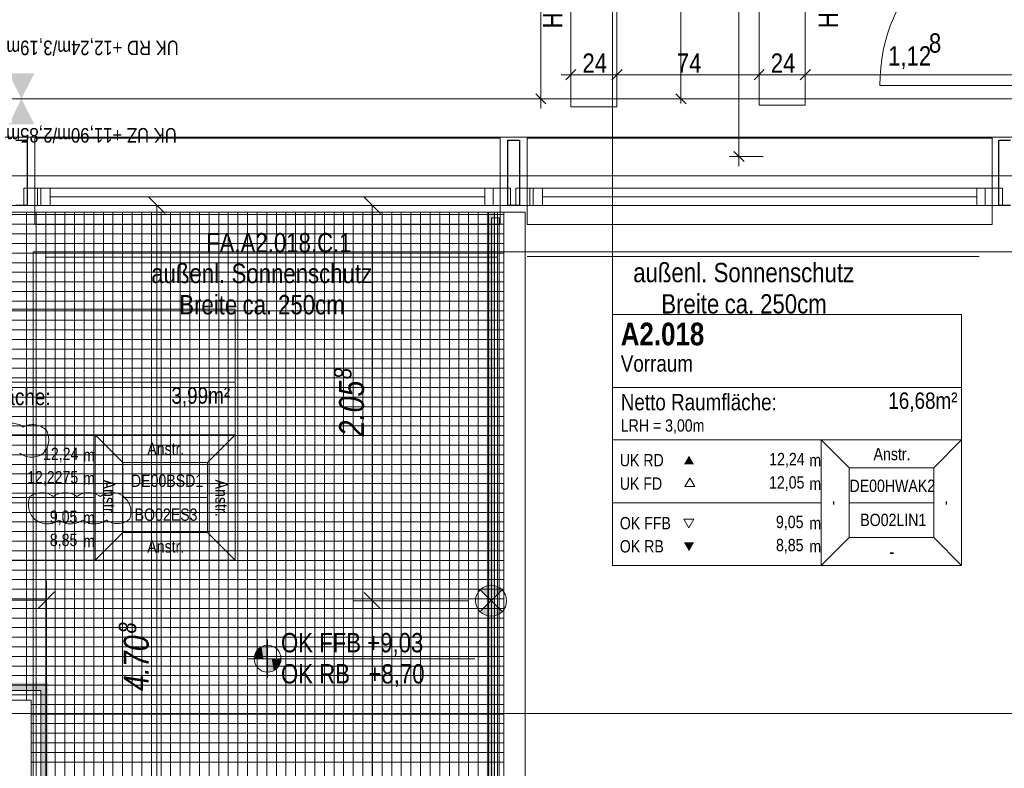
# Model space of a CAD drawing. Extents: x -620 to 300, y 62 to 1112.
# Tile 58 of 200: x -399 to -297, y 544 to 622. Entities that reach past the tile are written whole.
import ezdxf
from ezdxf.lldxf.tags import DXFTag

# ---------------------------------------------------------------- set-up
doc = ezdxf.new("R2010")
doc.units = 0
doc.layers.get('0').update_dxf_attribs({"lineweight": 13})
for name, color, linetype, lineweight, true_color in [('00_ E_ST_Handlaufleuchte', 7, 'Continuous', 13, 0xb2b200), ('00_E_ST_Handlaufleuchte_Bem', 7, 'Continuous', 5, 0x7d7d00), ('00_E_ST_Handlaufleuchte_Kabel', 3, 'Continuous', 18, 0x00ff00), ('00_E_ST_Handlaufleuchte–Handlauf-Position', 7, 'Continuous', 5, 0x0000b2), ('30 -33 Aussenwände- 7 Fassade_ Elemente', 7, 'Continuous', 9, 0x00aacc), ('30 -34 Innenwände- 4 Türen_Fenster', 9, 'Continuous', 15, 0x808080), ('30 -34 Innenwände- 6 Elemente', 7, 'Continuous', 9, 0xff6633), ('30 -35 Decken- 1 Konstruktion-Träger- Stahlbeton', 7, 'Continuous', 13, 0x33aa00), ('30 -36 Dächer- 4 Dachbekleidungen', 7, 'Continuous', 9, 0xccccff), ('60- 61 allgemeine Ausstattung- 4 Terrassen', 9, 'Continuous', 9, 0x808080), ('70 -72 Beschriftung- 1 Beschriftung allgemein', 7, 'Continuous', 9, 0xff6633), ('70 -75 Raumstempel- 1 Raumstempel-A06CPVLWL0', 1, 'Continuous', 50, 0xff0000), ('70 -75 Raumstempel-2 Verweislinie', 3, 'Continuous', 9, 0x00ff00), ('70 -76 Bemaßung- 2 Allgemein', 9, 'Continuous', 5, 0x808080), ('70 -77 Revision- 2 Wolken', 7, 'Continuous', 18, 0x944cff)]:
    doc.layers.add(name, color=color, linetype=linetype, lineweight=lineweight, true_color=true_color)
for name, color, linetype, lineweight in [('30 -35 Decken- 1 Konstruktion-Träger- Stahl Hohlprofil', 7, 'grob-A06CPVLVL0', 9), ('70 -71 Achsen- 1 Gebäudeachsen', 7, 'STRICHPUNKT2-A06CPVM0L0', 18), ('70 -72 Beschriftung- 5 Höhenkoten-A06CPVLXL0', 7, 'Continuous', 15)]:
    doc.layers.add(name, color=color, linetype=linetype, lineweight=lineweight)
doc.styles.get("Standard").update_dxf_attribs({"font": 'ARIALN.TTF'})
tags = doc.linetypes.add('grob-A06CPVLVL0', pattern=[14, 3, -8, 3]).pattern_tags.tags
tags[8:9] = [DXFTag(74, 4), DXFTag(75, 0), DXFTag(340, '0'), DXFTag(46, 0.0), DXFTag(50, 0.0), DXFTag(44, 0.0), DXFTag(45, 0.0)]
tags[6:7] = [DXFTag(74, 4), DXFTag(75, 0), DXFTag(340, '0'), DXFTag(46, 0.0), DXFTag(50, 0.0), DXFTag(44, 0.0), DXFTag(45, 0.0)]
tags[4:5] = [DXFTag(74, 4), DXFTag(75, 0), DXFTag(340, '0'), DXFTag(46, 0.0), DXFTag(50, 0.0), DXFTag(44, 0.0), DXFTag(45, 0.0)]
tags = doc.linetypes.add('STRICHPUNKT2-A06CPVM0L0', pattern=[12.7, 6.35, -3.175, 0, -3.175]).pattern_tags.tags
tags[10:11] = [DXFTag(74, 4), DXFTag(75, 0), DXFTag(340, '0'), DXFTag(46, 0.0), DXFTag(50, 0.0), DXFTag(44, 0.0), DXFTag(45, 0.0)]
tags[8:9] = [DXFTag(74, 4), DXFTag(75, 0), DXFTag(340, '0'), DXFTag(46, 0.0), DXFTag(50, 0.0), DXFTag(44, 0.0), DXFTag(45, 0.0)]
tags[6:7] = [DXFTag(74, 4), DXFTag(75, 0), DXFTag(340, '0'), DXFTag(46, 0.0), DXFTag(50, 0.0), DXFTag(44, 0.0), DXFTag(45, 0.0)]
tags[4:5] = [DXFTag(74, 4), DXFTag(75, 0), DXFTag(340, '0'), DXFTag(46, 0.0), DXFTag(50, 0.0), DXFTag(44, 0.0), DXFTag(45, 0.0)]

# ---------------------------------------------------------------- blocks, each defined once
blk = doc.blocks.new('Referenz-A06CPVM1L0')
at = {"layer": '30 -33 Aussenwände- 7 Fassade_ Elemente', "color": 0, "linetype": 'Continuous', "lineweight": 25, "ltscale": 0.25}
for p, q in [((-399.88, 609.31), (-398.68, 609.31)), ((-398.68, 609.31), (-398.68, 602.51)), ((-348.68, 609.31), (-347.48, 609.31)), ((-348.68, 602.51), (-348.68, 609.31)), ((-347.48, 609.31), (-347.48, 602.51)), ((-297.58, 609.31), (-296.38, 609.31)), ((-297.58, 602.51), (-297.58, 609.31)), ((-398.68, 602.51), (-399.88, 602.51)), ((-347.48, 602.51), (-348.68, 602.51)), ((-296.38, 602.51), (-297.58, 602.51))]:
    blk.add_line(p, q, dxfattribs=at)
at = {"layer": '30 -33 Aussenwände- 7 Fassade_ Elemente', "color": 0}
for p, q in [((-349.48, 609.51), (-397.88, 609.51)), ((-397.88, 609.51), (-397.88, 604.31)), ((-349.48, 604.31), (-349.48, 609.51)), ((-298.28, 609.51), (-346.68, 609.51)), ((-346.68, 609.51), (-346.68, 604.31)), ((-298.28, 604.31), (-298.28, 609.51)), ((-396.28, 604.31), (-397.88, 604.31)), ((-397.88, 604.31), (-397.88, 602.51)), ((-396.28, 602.51), (-396.28, 604.31)), ((-396.28, 604.31), (-351.08, 604.31)), ((-396.28, 603.41), (-351.08, 603.41)), ((-351.08, 604.31), (-351.08, 602.51)), ((-351.08, 604.31), (-349.48, 604.31)), ((-349.48, 604.31), (-349.48, 602.51)), ((-345.08, 604.31), (-346.68, 604.31)), ((-346.68, 604.31), (-346.68, 602.51)), ((-345.08, 602.51), (-345.08, 604.31)), ((-345.08, 604.31), (-299.88, 604.31)), ((-345.08, 603.41), (-299.88, 603.41)), ((-299.88, 604.31), (-299.88, 602.51)), ((-299.88, 604.31), (-298.28, 604.31)), ((-298.28, 604.31), (-298.28, 602.51)), ((-397.88, 600.51), (-397.88, 602.51)), ((-397.88, 602.51), (-396.28, 602.51)), ((-351.08, 602.51), (-396.28, 602.51)), ((-349.48, 602.51), (-351.08, 602.51)), ((-349.48, 602.51), (-349.48, 600.51)), ((-346.68, 600.51), (-346.68, 602.51)), ((-346.68, 602.51), (-345.08, 602.51)), ((-299.88, 602.51), (-345.08, 602.51)), ((-298.28, 602.51), (-299.88, 602.51)), ((-298.28, 602.51), (-298.28, 600.51)), ((-346.88, 597.67), (-346.88, 601.81)), ((-349.48, 600.51), (-397.88, 600.51)), ((-298.28, 600.51), (-346.68, 600.51)), ((-292.58, 597.67), (-346.88, 597.67))]:
    blk.add_line(p, q, dxfattribs=at)
at = {"layer": '30 -33 Aussenwände- 7 Fassade_ Elemente', "color": 0, "linetype": 'Continuous', "lineweight": 18, "ltscale": 0.18}
for p, q in [((-399.05, 604.31), (-397.25, 604.31)), ((-399.05, 602.51), (-399.05, 604.31)), ((-397.25, 604.31), (-397.25, 602.51)), ((-350.2, 604.31), (-348.4, 604.31)), ((-350.2, 602.51), (-350.2, 604.31)), ((-348.4, 604.31), (-348.4, 602.51)), ((-347.85, 604.31), (-346.05, 604.31)), ((-347.85, 602.51), (-347.85, 604.31)), ((-346.05, 604.31), (-346.05, 602.51)), ((-299, 604.31), (-297.2, 604.31)), ((-299, 602.51), (-299, 604.31)), ((-297.2, 604.31), (-297.2, 602.51)), ((-397.25, 602.51), (-399.05, 602.51)), ((-348.4, 602.51), (-350.2, 602.51)), ((-346.05, 602.51), (-347.85, 602.51)), ((-297.2, 602.51), (-299, 602.51))]:
    blk.add_line(p, q, dxfattribs=at)
at = {"layer": '30 -33 Aussenwände- 7 Fassade_ Elemente', "color": 0, "linetype": 'Continuous', "ltscale": 0.13}
for p, q in [((-397.6, 602.51), (-397.6, 604.31)), ((-397.6, 604.31), (-348.4, 604.31)), ((-348.4, 604.31), (-348.4, 602.51)), ((-346.4, 602.51), (-346.4, 604.31)), ((-346.4, 604.31), (-297.2, 604.31)), ((-297.2, 604.31), (-297.2, 602.51)), ((-348.4, 602.51), (-397.6, 602.51)), ((-297.2, 602.51), (-346.4, 602.51)), ((-346.88, 601.81), (-346.88, 452.41))]:
    blk.add_line(p, q, dxfattribs=at)
at = {"layer": '30 -33 Aussenwände- 7 Fassade_ Elemente', "color": 0, "linetype": 'grob-A06CPVLVL0', "ltscale": 0.13}
for p, q in [((-346.88, 597.67), (-398.08, 597.67)), ((-398.08, 597.67), (-398.08, 519.01))]:
    blk.add_line(p, q, dxfattribs=at)
at = {"layer": '30 -34 Innenwände- 4 Türen_Fenster', "color": 0, "linetype": 'grob-A06CPVLVL0', "ltscale": 0.15}
blk.add_line((-291.98, 615.01), (-309.98, 615.01), dxfattribs=at)
blk.add_ellipse((-291.98, 615.01), major_axis=(0, 18), ratio=1, start_param=0, end_param=1.570796, dxfattribs=at)
at = {"layer": '30 -34 Innenwände- 6 Elemente', "color": 0, "linetype": 'Continuous', "ltscale": 0.13}
for p, q in [((-350.08, 601.81), (-350.68, 601.81)), ((-350.68, 601.81), (-350.68, 448.61)), ((-350.08, 449.21), (-350.08, 601.81)), ((-346.88, 601.81), (-349.08, 601.81)), ((-349.08, 601.81), (-349.08, 450.21)), ((-346.88, 452.41), (-346.88, 601.81)), ((-396.68, 552.61), (-444.24, 552.61)), ((-396.68, 448.61), (-396.68, 552.61)), ((-444.24, 552.01), (-397.28, 552.01)), ((-397.28, 552.01), (-397.28, 449.21)), ((-398.28, 551.01), (-444.24, 551.01)), ((-398.28, 450.21), (-398.28, 551.01))]:
    blk.add_line(p, q, dxfattribs=at)
at = {"layer": '30 -35 Decken- 1 Konstruktion-Träger- Stahl Hohlprofil', "color": 0, "linetype": 'grob-A06CPVLVL0', "ltscale": 0.13}
for p, q in [((-342.13, 612.77), (-342.13, 771.67)), ((-337.33, 771.67), (-337.33, 612.77)), ((-322.53, 612.96), (-322.53, 771.86)), ((-317.73, 771.86), (-317.73, 612.96)), ((-337.33, 612.77), (-342.13, 612.77)), ((-317.73, 612.96), (-322.53, 612.96))]:
    blk.add_line(p, q, dxfattribs=at)
at = {"layer": '30 -35 Decken- 1 Konstruktion-Träger- Stahlbeton', "color": 0, "linetype": 'grob-A06CPVLVL0', "lineweight": -2, "ltscale": 0.13}
for p, q in [((-452.18, 613.61), (34.82, 613.61)), ((-452.18, 605.61), (34.82, 605.61))]:
    blk.add_line(p, q, dxfattribs=at)
at = {"layer": '30 -36 Dächer- 4 Dachbekleidungen', "color": 0, "linetype": 'Continuous', "ltscale": 0.13}
for p, q in [((-349.58, 601.21), (-350.38, 601.21)), ((-350.38, 601.21), (-350.38, 448.91)), ((-349.58, 449.71), (-349.58, 601.21))]:
    blk.add_line(p, q, dxfattribs=at)
at = {"layer": '60- 61 allgemeine Ausstattung- 4 Terrassen', "color": 0}
for p, q in [((-349.08, 601.81), (-448.38, 601.81)), ((-448.38, 601.55), (-349.08, 601.55)), ((-398.76, 551.01), (-398.76, 601.81)), ((-397.76, 452.41), (-397.76, 601.81)), ((-396.76, 452.41), (-396.76, 601.81)), ((-395.76, 452.41), (-395.76, 601.81)), ((-394.76, 452.41), (-394.76, 601.81)), ((-393.76, 452.41), (-393.76, 601.81)), ((-392.76, 452.41), (-392.76, 601.81)), ((-391.76, 452.41), (-391.76, 601.81)), ((-390.76, 452.41), (-390.76, 601.81)), ((-389.76, 452.41), (-389.76, 601.81)), ((-388.76, 452.41), (-388.76, 601.81)), ((-387.76, 452.41), (-387.76, 601.81)), ((-386.76, 452.41), (-386.76, 601.81)), ((-385.76, 452.41), (-385.76, 601.81)), ((-384.76, 452.41), (-384.76, 601.81)), ((-383.76, 452.41), (-383.76, 601.81)), ((-382.76, 452.41), (-382.76, 601.81)), ((-381.76, 452.41), (-381.76, 601.81)), ((-380.76, 452.41), (-380.76, 601.81)), ((-379.76, 452.41), (-379.76, 601.81)), ((-378.76, 452.41), (-378.76, 601.81)), ((-377.76, 452.41), (-377.76, 601.81)), ((-376.76, 452.41), (-376.76, 601.81)), ((-375.76, 452.41), (-375.76, 601.81)), ((-374.76, 452.41), (-374.76, 601.81)), ((-373.76, 452.41), (-373.76, 601.81)), ((-372.76, 452.41), (-372.76, 601.81)), ((-371.76, 452.41), (-371.76, 601.81)), ((-370.76, 452.41), (-370.76, 601.81)), ((-369.76, 452.41), (-369.76, 601.81)), ((-368.76, 452.41), (-368.76, 601.81)), ((-367.76, 452.41), (-367.76, 601.81)), ((-366.76, 452.41), (-366.76, 601.81)), ((-365.76, 452.41), (-365.76, 601.81)), ((-364.76, 452.41), (-364.76, 601.81)), ((-363.76, 452.41), (-363.76, 601.81)), ((-362.76, 452.41), (-362.76, 601.81)), ((-361.76, 452.41), (-361.76, 601.81)), ((-360.76, 452.41), (-360.76, 601.81)), ((-359.76, 452.41), (-359.76, 601.81)), ((-358.76, 452.41), (-358.76, 601.81)), ((-357.76, 452.41), (-357.76, 601.81)), ((-356.76, 452.41), (-356.76, 601.81)), ((-355.76, 452.41), (-355.76, 601.81)), ((-354.76, 452.41), (-354.76, 601.81)), ((-353.76, 452.41), (-353.76, 601.81)), ((-352.76, 452.41), (-352.76, 601.81)), ((-351.76, 452.41), (-351.76, 601.81)), ((-350.76, 452.41), (-350.76, 601.81)), ((-349.76, 452.41), (-349.76, 601.81)), ((-349.08, 452.41), (-349.08, 601.81)), ((-448.38, 600.55), (-349.08, 600.55)), ((-448.38, 599.55), (-349.08, 599.55)), ((-448.38, 598.55), (-349.08, 598.55)), ((-448.38, 597.55), (-349.08, 597.55)), ((-398.08, 597.67), (-349.08, 597.67)), ((-398.08, 452.41), (-398.08, 597.67)), ((-398.08, 597.55), (-349.08, 597.55)), ((-397.76, 452.41), (-397.76, 597.67)), ((-396.76, 452.41), (-396.76, 597.67)), ((-395.76, 452.41), (-395.76, 597.67)), ((-394.76, 452.41), (-394.76, 597.67)), ((-393.76, 452.41), (-393.76, 597.67)), ((-392.76, 452.41), (-392.76, 597.67)), ((-391.76, 452.41), (-391.76, 597.67)), ((-390.76, 452.41), (-390.76, 597.67)), ((-389.76, 452.41), (-389.76, 597.67)), ((-388.76, 452.41), (-388.76, 597.67)), ((-387.76, 452.41), (-387.76, 597.67)), ((-386.76, 452.41), (-386.76, 597.67)), ((-385.76, 452.41), (-385.76, 597.67)), ((-384.76, 452.41), (-384.76, 597.67)), ((-383.76, 452.41), (-383.76, 597.67)), ((-382.76, 452.41), (-382.76, 597.67)), ((-381.76, 452.41), (-381.76, 597.67)), ((-380.76, 452.41), (-380.76, 597.67)), ((-379.76, 452.41), (-379.76, 597.67)), ((-378.76, 452.41), (-378.76, 597.67)), ((-377.76, 452.41), (-377.76, 597.67)), ((-376.76, 452.41), (-376.76, 597.67)), ((-375.76, 452.41), (-375.76, 597.67)), ((-374.76, 452.41), (-374.76, 597.67)), ((-373.76, 452.41), (-373.76, 597.67)), ((-372.76, 452.41), (-372.76, 597.67)), ((-371.76, 452.41), (-371.76, 597.67)), ((-370.76, 452.41), (-370.76, 597.67)), ((-369.76, 452.41), (-369.76, 597.67)), ((-368.76, 452.41), (-368.76, 597.67)), ((-367.76, 452.41), (-367.76, 597.67)), ((-366.76, 452.41), (-366.76, 597.67)), ((-365.76, 452.41), (-365.76, 597.67)), ((-364.76, 452.41), (-364.76, 597.67)), ((-363.76, 452.41), (-363.76, 597.67)), ((-362.76, 452.41), (-362.76, 597.67)), ((-361.76, 452.41), (-361.76, 597.67)), ((-360.76, 452.41), (-360.76, 597.67)), ((-359.76, 452.41), (-359.76, 597.67)), ((-358.76, 452.41), (-358.76, 597.67)), ((-357.76, 452.41), (-357.76, 597.67)), ((-356.76, 452.41), (-356.76, 597.67)), ((-355.76, 452.41), (-355.76, 597.67)), ((-354.76, 452.41), (-354.76, 597.67)), ((-353.76, 452.41), (-353.76, 597.67)), ((-352.76, 452.41), (-352.76, 597.67)), ((-351.76, 452.41), (-351.76, 597.67)), ((-350.76, 452.41), (-350.76, 597.67)), ((-349.76, 452.41), (-349.76, 597.67)), ((-349.08, 597.67), (-349.08, 452.41)), ((-448.38, 596.55), (-349.08, 596.55)), ((-398.08, 596.55), (-349.08, 596.55)), ((-448.38, 595.55), (-349.08, 595.55)), ((-398.08, 595.55), (-349.08, 595.55)), ((-448.38, 594.55), (-349.08, 594.55)), ((-398.08, 594.55), (-349.08, 594.55)), ((-448.38, 593.55), (-349.08, 593.55)), ((-398.08, 593.55), (-349.08, 593.55)), ((-448.38, 592.55), (-349.08, 592.55)), ((-398.08, 592.55), (-349.08, 592.55)), ((-448.38, 591.55), (-349.08, 591.55)), ((-398.08, 591.55), (-349.08, 591.55)), ((-448.38, 590.55), (-349.08, 590.55)), ((-398.08, 590.55), (-349.08, 590.55)), ((-448.38, 589.55), (-349.08, 589.55)), ((-398.08, 589.55), (-349.08, 589.55)), ((-448.38, 588.55), (-349.08, 588.55)), ((-398.08, 588.55), (-349.08, 588.55)), ((-448.38, 587.55), (-349.08, 587.55)), ((-398.08, 587.55), (-349.08, 587.55)), ((-448.38, 586.55), (-349.08, 586.55)), ((-398.08, 586.55), (-349.08, 586.55)), ((-448.38, 585.55), (-349.08, 585.55)), ((-398.08, 585.55), (-349.08, 585.55)), ((-448.38, 584.55), (-349.08, 584.55)), ((-398.08, 584.55), (-349.08, 584.55)), ((-448.38, 583.55), (-349.08, 583.55)), ((-398.08, 583.55), (-349.08, 583.55)), ((-448.38, 582.55), (-349.08, 582.55)), ((-398.08, 582.55), (-349.08, 582.55)), ((-448.38, 581.55), (-349.08, 581.55)), ((-398.08, 581.55), (-349.08, 581.55)), ((-448.38, 580.55), (-349.08, 580.55)), ((-398.08, 580.55), (-349.08, 580.55)), ((-448.38, 579.55), (-349.08, 579.55)), ((-398.08, 579.55), (-349.08, 579.55)), ((-448.38, 578.55), (-349.08, 578.55)), ((-398.08, 578.55), (-349.08, 578.55)), ((-448.38, 577.55), (-349.08, 577.55)), ((-398.08, 577.55), (-349.08, 577.55)), ((-448.38, 576.55), (-349.08, 576.55)), ((-398.08, 576.55), (-349.08, 576.55)), ((-448.38, 575.55), (-349.08, 575.55)), ((-398.08, 575.55), (-349.08, 575.55)), ((-448.38, 574.55), (-349.08, 574.55)), ((-398.08, 574.55), (-349.08, 574.55)), ((-448.38, 573.55), (-349.08, 573.55)), ((-398.08, 573.55), (-349.08, 573.55)), ((-448.38, 572.55), (-349.08, 572.55)), ((-398.08, 572.55), (-349.08, 572.55)), ((-448.38, 571.55), (-349.08, 571.55)), ((-398.08, 571.55), (-349.08, 571.55)), ((-448.38, 570.55), (-349.08, 570.55)), ((-398.08, 570.55), (-349.08, 570.55)), ((-448.38, 569.55), (-349.08, 569.55)), ((-448.38, 568.55), (-349.08, 568.55)), ((-398.08, 569.55), (-349.08, 569.55)), ((-398.08, 568.55), (-349.08, 568.55)), ((-448.38, 567.55), (-349.08, 567.55)), ((-398.08, 567.55), (-349.08, 567.55)), ((-448.38, 566.55), (-349.08, 566.55)), ((-398.08, 566.55), (-349.08, 566.55)), ((-448.38, 565.55), (-349.08, 565.55)), ((-398.08, 565.55), (-349.08, 565.55)), ((-448.38, 564.55), (-349.08, 564.55)), ((-398.08, 564.55), (-349.08, 564.55)), ((-448.38, 563.55), (-349.08, 563.55)), ((-398.08, 563.55), (-349.08, 563.55)), ((-448.38, 562.55), (-349.08, 562.55)), ((-398.08, 562.55), (-349.08, 562.55)), ((-448.38, 561.55), (-349.08, 561.55)), ((-398.08, 561.55), (-349.08, 561.55)), ((-448.38, 560.55), (-349.08, 560.55)), ((-398.08, 560.55), (-349.08, 560.55)), ((-448.38, 559.55), (-349.08, 559.55)), ((-398.08, 559.55), (-349.08, 559.55)), ((-448.38, 558.55), (-349.08, 558.55)), ((-398.08, 558.55), (-349.08, 558.55)), ((-448.38, 557.55), (-349.08, 557.55)), ((-398.08, 557.55), (-349.08, 557.55)), ((-448.38, 556.55), (-349.08, 556.55)), ((-398.08, 556.55), (-349.08, 556.55)), ((-448.38, 555.55), (-349.08, 555.55)), ((-398.08, 555.55), (-349.08, 555.55)), ((-444.24, 554.55), (-349.08, 554.55)), ((-398.08, 554.55), (-349.08, 554.55)), ((-444.24, 553.55), (-349.08, 553.55)), ((-398.08, 553.55), (-349.08, 553.55)), ((-444.24, 552.55), (-349.08, 552.55)), ((-398.08, 552.55), (-349.08, 552.55)), ((-444.24, 551.55), (-349.08, 551.55)), ((-398.08, 551.55), (-349.08, 551.55)), ((-444.24, 551.01), (-398.28, 551.01)), ((-398.28, 551.01), (-398.28, 452.41)), ((-398.28, 550.55), (-349.08, 550.55)), ((-398.08, 550.55), (-349.08, 550.55)), ((-398.28, 549.55), (-349.08, 549.55)), ((-398.08, 549.55), (-349.08, 549.55)), ((-398.28, 548.55), (-349.08, 548.55)), ((-398.08, 548.55), (-349.08, 548.55)), ((-398.28, 547.55), (-349.08, 547.55)), ((-398.08, 547.55), (-349.08, 547.55)), ((-398.28, 546.55), (-349.08, 546.55)), ((-398.08, 546.55), (-349.08, 546.55)), ((-398.28, 545.55), (-349.08, 545.55)), ((-398.08, 545.55), (-349.08, 545.55)), ((-398.28, 544.55), (-349.08, 544.55)), ((-398.08, 544.55), (-349.08, 544.55))]:
    blk.add_line(p, q, dxfattribs=at)
at = {"layer": '70 -71 Achsen- 1 Gebäudeachsen', "color": 0, "linetype": 'STRICHPUNKT2-A06CPVM0L0', "ltscale": 0.18}
for p, q in [((-539.61, 609.61), (75.88, 609.61)), ((-539.61, 549.61), (75.88, 549.61))]:
    blk.add_line(p, q, dxfattribs=at)
at = {"layer": '70 -72 Beschriftung- 1 Beschriftung allgemein', "color": 0, "linetype": 'Continuous', "ltscale": 0.13}
for p, q in [((-399.28, 602.51), (-349.28, 602.51)), ((-349.81, 597.12), (-396.81, 597.12)), ((-299.65, 597.21), (-346.65, 597.21))]:
    blk.add_line(p, q, dxfattribs=at)
at = {"layer": '70 -72 Beschriftung- 5 Höhenkoten-A06CPVLXL0', "color": 0, "linetype": 'Continuous', "ltscale": 0.15}
for p, q in [((-373.68, 553.31), (-373.68, 557.31)), ((-373.68, 555.31), (-373.68, 556.71)), ((-373.68, 556.71), (-373.68, 555.31)), ((-375.68, 555.31), (-352.12, 555.31)), ((-375.08, 555.31), (-373.68, 555.31)), ((-373.68, 555.31), (-375.08, 555.31)), ((-372.28, 555.31), (-373.68, 555.31)), ((-373.68, 555.31), (-373.68, 553.91)), ((-373.68, 555.31), (-372.28, 555.31)), ((-373.68, 553.91), (-373.68, 555.31))]:
    blk.add_line(p, q, dxfattribs=at)
for major_axis in [(0, 1.4), (1.4, 0), (-1.4, 0), (0, -1.4)]:
    blk.add_ellipse((-373.68, 555.31), major_axis=major_axis, ratio=1, start_param=0, end_param=1.570796, dxfattribs=at)
at = {"layer": '70 -72 Beschriftung- 5 Höhenkoten-A06CPVLXL0', "color": 0, "lineweight": 0}
for points in [[(-374.67, 555.31), (-374.81, 556.14), (-374.67, 556.3)], [(-374.5, 555.31), (-374.67, 556.3), (-374.5, 556.45)], [(-374.67, 555.31), (-374.67, 556.3), (-374.5, 555.31)], [(-374.31, 555.31), (-374.5, 556.45), (-374.31, 556.56)], [(-374.5, 555.31), (-374.5, 556.45), (-374.31, 555.31)], [(-374.11, 555.31), (-374.31, 556.56), (-374.11, 556.65)], [(-374.31, 555.31), (-374.31, 556.56), (-374.11, 555.31)], [(-373.9, 555.31), (-374.11, 556.65), (-373.9, 556.7)], [(-374.11, 555.31), (-374.11, 556.65), (-373.9, 555.31)], [(-373.68, 555.31), (-373.9, 556.7), (-373.68, 556.71)], [(-373.9, 555.31), (-373.9, 556.7), (-373.68, 555.31)], [(-375.06, 555.31), (-375.08, 555.31), (-375.06, 555.53)], [(-375.01, 555.31), (-375.06, 555.53), (-375.01, 555.75)], [(-375.06, 555.31), (-375.06, 555.53), (-375.01, 555.31)], [(-374.92, 555.31), (-375.01, 555.75), (-374.92, 555.95)], [(-375.01, 555.31), (-375.01, 555.75), (-374.92, 555.31)], [(-374.81, 555.31), (-374.92, 555.95), (-374.81, 556.14)], [(-374.92, 555.31), (-374.92, 555.95), (-374.81, 555.31)], [(-374.81, 555.31), (-374.81, 556.14), (-374.67, 555.31)], [(-373.68, 553.91), (-373.68, 555.31), (-373.46, 553.93)], [(-373.46, 553.93), (-373.68, 555.31), (-373.46, 555.31)], [(-373.46, 553.93), (-373.46, 555.31), (-373.24, 553.98)], [(-373.24, 553.98), (-373.46, 555.31), (-373.24, 555.31)], [(-373.24, 553.98), (-373.24, 555.31), (-373.04, 554.07)], [(-373.04, 554.07), (-373.24, 555.31), (-373.04, 555.31)], [(-373.04, 554.07), (-373.04, 555.31), (-372.85, 554.18)], [(-372.85, 554.18), (-373.04, 555.31), (-372.85, 555.31)], [(-372.85, 554.18), (-372.85, 555.31), (-372.69, 554.32)], [(-372.69, 554.32), (-372.85, 555.31), (-372.69, 555.31)], [(-372.69, 554.32), (-372.69, 555.31), (-372.54, 554.49)], [(-372.54, 554.49), (-372.69, 555.31), (-372.54, 555.31)], [(-372.54, 554.49), (-372.54, 555.31), (-372.43, 554.68)], [(-372.43, 554.68), (-372.54, 555.31), (-372.43, 555.31)], [(-372.43, 554.68), (-372.43, 555.31), (-372.34, 554.88)], [(-372.34, 554.88), (-372.43, 555.31), (-372.34, 555.31)], [(-372.34, 554.88), (-372.34, 555.31), (-372.29, 555.09)], [(-372.29, 555.09), (-372.34, 555.31), (-372.29, 555.31)], [(-372.29, 555.09), (-372.29, 555.31), (-372.28, 555.31)]]:
    blk.add_solid(points, dxfattribs=at)
at = {"layer": '70 -75 Raumstempel- 1 Raumstempel-A06CPVLWL0', "color": 0, "lineweight": 9}
for p, q in [((-377.03, 591.71), (-413.35, 591.71)), ((-377.03, 565.57), (-377.03, 591.71)), ((-337.8, 591.16), (-337.8, 565.02)), ((-301.47, 591.16), (-337.8, 591.16)), ((-301.47, 565.02), (-301.47, 591.16)), ((-377.03, 584.11), (-413.35, 584.11)), ((-301.47, 583.57), (-337.8, 583.57)), ((-413.35, 578.64), (-391.63, 578.64)), ((-388.74, 575.74), (-391.63, 578.64)), ((-377.03, 578.64), (-391.63, 578.64)), ((-391.63, 578.64), (-391.63, 565.57)), ((-379.91, 575.74), (-377.03, 578.64)), ((-337.8, 578.09), (-316.07, 578.09)), ((-313.18, 575.19), (-316.07, 578.09)), ((-301.47, 578.09), (-316.07, 578.09)), ((-316.07, 578.09), (-316.07, 565.02)), ((-304.36, 575.19), (-301.47, 578.09)), ((-388.74, 568.46), (-388.74, 575.74)), ((-388.74, 575.74), (-379.91, 575.74)), ((-379.91, 568.46), (-379.91, 575.74)), ((-313.18, 567.92), (-313.18, 575.19)), ((-313.18, 575.19), (-304.36, 575.19)), ((-304.36, 567.92), (-304.36, 575.19)), ((-329.76, 574.13), (-330.28, 573.23)), ((-329.24, 573.23), (-329.76, 574.13)), ((-330.28, 573.23), (-329.24, 573.23)), ((-413.35, 572.1), (-391.63, 572.1)), ((-379.91, 572.1), (-388.74, 572.1)), ((-337.8, 571.56), (-316.07, 571.56)), ((-304.36, 571.56), (-313.18, 571.56)), ((-329.83, 568.95), (-330.35, 569.86)), ((-330.35, 569.86), (-329.31, 569.86)), ((-329.31, 569.86), (-329.83, 568.95)), ((-388.74, 568.46), (-391.63, 565.57)), ((-388.74, 568.46), (-379.91, 568.46)), ((-379.91, 568.46), (-377.03, 565.57)), ((-313.18, 567.92), (-316.07, 565.02)), ((-313.18, 567.92), (-304.36, 567.92)), ((-304.36, 567.92), (-301.47, 565.02)), ((-377.03, 565.57), (-413.35, 565.57)), ((-301.47, 565.02), (-337.8, 565.02))]:
    blk.add_line(p, q, dxfattribs=at)
at = {"layer": '70 -75 Raumstempel- 1 Raumstempel-A06CPVLWL0', "color": 0, "lineweight": 0}
for points in [[(-329.31, 575.55), (-329.83, 576.45), (-330.35, 575.55)], [(-329.31, 567.42), (-329.83, 566.51), (-330.35, 567.42)]]:
    blk.add_solid(points, dxfattribs=at)
at = {"layer": '70 -75 Raumstempel-2 Verweislinie', "color": 0, "linetype": 'Continuous', "ltscale": 0.13}
blk.add_line((-337.8, 591.16), (-337.8, 628.21), dxfattribs=at)
at = {"layer": '70 -76 Bemaßung- 2 Allgemein', "color": 0, "linetype": 'Continuous', "ltscale": 0.13}
for p, q in [((-330.68, 614.67), (-330.68, 670.85)), ((-345.24, 614.67), (-345.24, 665.45)), ((-324.63, 608.67), (-324.63, 644.85)), ((-342.13, 613.62), (-342.13, 617.12)), ((-337.33, 616.18), (-337.33, 617.12)), ((-322.53, 616.18), (-322.53, 617.12)), ((-317.73, 613.67), (-317.73, 617.12)), ((-317.73, 613.67), (-317.73, 617.12)), ((-343.13, 616.12), (-341.07, 616.12)), ((-338.39, 616.12), (-341.07, 616.12)), ((-336.33, 616.12), (-338.39, 616.12)), ((-338.33, 616.12), (-336.27, 616.12)), ((-337.33, 616.06), (-337.33, 615.12)), ((-323.59, 616.12), (-336.27, 616.12)), ((-321.53, 616.12), (-323.59, 616.12)), ((-323.53, 616.12), (-321.47, 616.12)), ((-322.53, 616.06), (-322.53, 615.12)), ((-318.79, 616.12), (-321.47, 616.12)), ((-316.73, 616.12), (-318.79, 616.12)), ((-318.73, 616.12), (-316.67, 616.12)), ((-296.24, 616.12), (-316.67, 616.12)), ((-345.24, 612.61), (-345.24, 614.67)), ((-330.68, 613.11), (-330.68, 614.67)), ((-330.14, 613.08), (-331.21, 614.14)), ((-344.69, 613.61), (-346.24, 613.61)), ((-330.06, 613.61), (-331.68, 613.61)), ((-324.63, 606.61), (-324.63, 608.67)), ((-322.13, 607.61), (-325.63, 607.61))]:
    blk.add_line(p, q, dxfattribs=at)
at = {"layer": '70 -76 Bemaßung- 2 Allgemein', "color": 0, "linetype": 'Continuous', "lineweight": 20, "ltscale": 0.2}
for p, q in [((-342.66, 615.59), (-341.6, 616.65)), ((-336.8, 616.65), (-337.86, 615.59)), ((-337.86, 615.59), (-336.8, 616.65)), ((-322, 616.65), (-323.06, 615.59)), ((-323.06, 615.59), (-322, 616.65)), ((-317.2, 616.65), (-318.26, 615.59)), ((-318.26, 615.59), (-317.2, 616.65)), ((-344.71, 613.08), (-345.77, 614.14)), ((-324.1, 607.08), (-325.16, 608.14))]:
    blk.add_line(p, q, dxfattribs=at)
at = {"layer": '70 -76 Bemaßung- 2 Allgemein', "color": 0, "lineweight": 0}
for points in [[(-400.61, 616.28), (-399.28, 613.61), (-397.94, 616.28)], [(-400.61, 610.94), (-399.28, 613.61), (-397.94, 610.94)]]:
    blk.add_solid(points, dxfattribs=at)
at = {"layer": '70 -77 Revision- 2 Wolken', "color": 0, "linetype": 'Continuous', "ltscale": 0.18}
for centre, major_axis in [((-400.32, 577.81), (1.22, 1.63)), ((-398.12, 577.66), (0.28, 2.01)), ((-398.12, 577.66), (1.43, 1.44)), ((-398.47, 578.12), (2.01, -0.28)), ((-398.47, 578.12), (1.44, -1.43)), ((-398.22, 578.33), (-1.24, -1.61)), ((-398.22, 578.33), (-0.03, -2.03)), ((-396.53, 571.35), (-1.88, 0.77)), ((-398.36, 572.15), (-0.0486, 0.0411)), ((-398.36, 572.15), (-0.0635, 0.0038)), ((-397.19, 570.57), (0, 2.03)), ((-397.19, 570.57), (1.22, 1.63)), ((-394.75, 570.57), (0, 2.03)), ((-394.75, 570.57), (1.22, 1.63)), ((-392.31, 570.57), (0, 2.03)), ((-392.31, 570.57), (1.22, 1.63)), ((-389.87, 570.57), (0, 2.03)), ((-389.87, 570.57), (1.22, 1.63)), ((-389.92, 570.6), (1.97, 0.51)), ((-396.53, 571.35), (-1.97, -0.52)), ((-389.92, 570.6), (1.88, -0.77)), ((-396.57, 571.38), (-1.22, -1.63)), ((-396.57, 571.38), (0, -2.03)), ((-394.13, 571.38), (-1.22, -1.63)), ((-394.13, 571.38), (0, -2.03)), ((-391.69, 571.38), (-1.22, -1.63)), ((-391.69, 571.38), (0, -2.03)), ((-389.31, 571.42), (-1.17, -1.66)), ((-389.31, 571.42), (0.06, -2.03))]:
    blk.add_ellipse(centre, major_axis=major_axis, ratio=1, start_param=0, end_param=0.643501, dxfattribs=at)
at = {"layer": '70 -72 Beschriftung- 1 Beschriftung allgemein', "color": 0, "linetype": 'Continuous', "ltscale": 0.13, "char_height": 2.0138, "attachment_point": 1, "rotation": 90}
for insert in [(-345.03, 620.95), (-316.35, 620.98)]:
    blk.add_mtext('{\\fArial Narrow;HEB 240}', dxfattribs=dict(at, insert=insert))
at = {"layer": '70 -72 Beschriftung- 1 Beschriftung allgemein', "color": 0, "linetype": 'Continuous', "ltscale": 0.13, "char_height": 2.0138, "attachment_point": 1}
for s, insert in [('{\\fArial Narrow;FA.A2.018.C.1}', (-380.07, 599.64)), ('{\\fArial Narrow;außenl.}', (-385.78, 596.44)), ('{\\fArial Narrow;Sonnenschutz}', (-377.42, 596.44)), ('{\\fArial Narrow;außenl.}', (-335.63, 596.53)), ('{\\fArial Narrow;Sonnenschutz}', (-327.27, 596.53)), ('{\\fArial Narrow;Breite}', (-382.86, 593.18)), ('{\\fArial Narrow;250cm}', (-372.58, 593.18)), ('{\\fArial Narrow;Breite}', (-332.71, 593.27)), ('{\\fArial Narrow;250cm}', (-322.43, 593.27)), ('{\\fArial Narrow;ca.}', (-376.28, 593.18)), ('{\\fArial Narrow;ca.}', (-326.12, 593.27))]:
    blk.add_mtext(s, dxfattribs=dict(at, insert=insert))
at = {"layer": '70 -72 Beschriftung- 5 Höhenkoten-A06CPVLXL0', "color": 0, "linetype": 'Continuous', "ltscale": 0.15, "char_height": 2.0138, "attachment_point": 1}
for s, insert in [('{\\fArial Narrow;OK FFB +9,03}', (-372.28, 557.99)), ('{\\fArial Narrow;OK RB   +8,70}', (-372.28, 554.75))]:
    blk.add_mtext(s, dxfattribs=dict(at, insert=insert))
at = {"layer": '70 -75 Raumstempel- 1 Raumstempel-A06CPVLWL0', "color": 0, "linetype": 'Continuous', "ltscale": 0.5, "attachment_point": 1}
for s, insert, char_height, rotation in [('{\\fArial Narrow|b1|i0;A2.018}', (-336.93, 590.3), 2.3536, 0), ('{\\fArial Narrow;Vorraum}', (-336.93, 586.91), 1.7117, 0), ('{\\fArial Narrow;3,99m²}', (-383.68, 583.58), 1.7117, 0), ('{\\fArial Narrow;Netto Raumfläche:}', (-412.49, 583.43), 1.7117, 0), ('{\\fArial Narrow;Netto Raumfläche:}', (-336.93, 582.89), 1.7117, 0), ('{\\fArial Narrow;16,68m²}', (-309.09, 583.04), 1.7117, 0), ('{\\fArial Narrow;LRH = 3,00m}', (-336.93, 580.24), 1.2838, 0), ('{\\fArial Narrow;Anstr.}', (-386.19, 577.81), 1.2838, 0), ('{\\fArial Narrow;12,24}', (-397.04, 577.28), 1.2838, 0), ('{\\fArial Narrow;m}', (-392.87, 577.16), 1.2838, 0), ('{\\fArial Narrow;12,24}', (-321.48, 576.74), 1.2838, 0), ('{\\fArial Narrow;Anstr.}', (-310.63, 577.27), 1.2838, 0), ('{\\fArial Narrow;UK RD}', (-337.03, 576.63), 1.2838, 0), ('{\\fArial Narrow;m}', (-317.31, 576.62), 1.2838, 0), ('{\\fArial Narrow;12,2275}', (-398.69, 574.85), 1.2838, 0), ('{\\fArial Narrow;m}', (-392.87, 574.73), 1.2838, 0), ('{\\fArial Narrow;Anstr.}', (-389.53, 573.96), 1.2838, 270), ('{\\fArial Narrow;DE00BSD1}', (-387.89, 574.49), 1.2838, 0), ('{\\fArial Narrow;Anstr.}', (-377.82, 573.96), 1.2838, 270), ('{\\fArial Narrow;UK FD}', (-337.03, 574.19), 1.2838, 0), ('{\\fArial Narrow;12,05}', (-321.5, 574.31), 1.2838, 0), ('{\\fArial Narrow;m}', (-317.31, 574.18), 1.2838, 0), ('{\\fArial Narrow;DE00HWAK2}', (-313.13, 573.96), 1.2838, 0), ('{\\fArial Narrow;-}', (-313.99, 571.76), 1.2838, 270), ('{\\fArial Narrow;-}', (-302.27, 571.76), 1.2838, 270), ('{\\fArial Narrow;9,05}', (-396.33, 570.74), 1.2838, 0), ('{\\fArial Narrow;BO02ES3}', (-387.51, 570.96), 1.2838, 0), ('{\\fArial Narrow;m}', (-392.87, 570.62), 1.2838, 0), ('{\\fArial Narrow;OK FFB}', (-337.03, 570.07), 1.2838, 0), ('{\\fArial Narrow;9,05}', (-320.78, 570.2), 1.2838, 0), ('{\\fArial Narrow;m}', (-317.31, 570.07), 1.2838, 0), ('{\\fArial Narrow;BO02LIN1}', (-312.01, 570.41), 1.2838, 0), ('{\\fArial Narrow;8,85}', (-396.33, 568.33), 1.2838, 0), ('{\\fArial Narrow;m}', (-392.87, 568.2), 1.2838, 0), ('{\\fArial Narrow;Anstr.}', (-386.19, 567.64), 1.2838, 0), ('{\\fArial Narrow;OK RB}', (-337.03, 567.66), 1.2838, 0), ('{\\fArial Narrow;8,85}', (-320.78, 567.79), 1.2838, 0), ('{\\fArial Narrow;m}', (-317.31, 567.66), 1.2838, 0), ('{\\fArial Narrow;-}', (-308.97, 567.09), 1.2838, 0)]:
    blk.add_mtext(s, dxfattribs=dict(at, insert=insert, char_height=char_height, rotation=rotation))
at = {"layer": '70 -76 Bemaßung- 2 Allgemein', "color": 0, "linetype": 'Continuous', "ltscale": 0.13, "char_height": 1.5103, "attachment_point": 1, "rotation": 180}
for s, insert in [('{\\fArial Narrow;UK RD +12,24m/3,19m}', (-382.92, 618.16)), ('{\\fArial Narrow;UK UZ +11,90m/2,85m}', (-383.12, 609.06))]:
    blk.add_mtext(s, dxfattribs=dict(at, insert=insert))
at = {"layer": '70 -76 Bemaßung- 2 Allgemein', "color": 0, "linetype": 'Continuous', "ltscale": 0.13, "char_height": 2.0138, "attachment_point": 1}
for s, insert in [('{\\fArial Narrow;8}', (-304.87, 620.43)), ('{\\fArial Narrow;1,12}', (-309.12, 619.09)), ('{\\fArial Narrow;24}', (-340.92, 618.34)), ('{\\fArial Narrow;74}', (-331.1, 618.34)), ('{\\fArial Narrow;24}', (-321.32, 618.34))]:
    blk.add_mtext(s, dxfattribs=dict(at, insert=insert))
blk = doc.blocks.new('Blockreferenz-A06CPVMHL0')
at = {"lineweight": -2}
for points in [[(-350.42, 561.35), (-351.55, 562.49), (-351.22, 562.75), (-350.83, 562.91), (-350.42, 562.96), (-350, 562.91), (-349.61, 562.75), (-349.28, 562.49)], [(-351.55, 560.22), (-350.42, 561.35), (-349.28, 560.22), (-349.61, 559.96), (-350, 559.8), (-350.42, 559.74), (-350.83, 559.8), (-351.22, 559.96)]]:
    blk.add_hatch(color=0, dxfattribs=at).paths.add_polyline_path(points)
at = {"color": 0, "lineweight": -2}
for p, q in [((-349.28, 560.22), (-351.55, 562.49)), ((-351.55, 560.22), (-349.28, 562.49))]:
    blk.add_line(p, q, dxfattribs=at)
blk.add_circle((-350.42, 561.35), 1.61, dxfattribs=at)
blk = doc.blocks.new('Maß-A06CPVMLL0')
at = {"color": 0, "linetype": 'ByBlock', "lineweight": -2, "ltscale": 0.13}
for p, q in [((-417.89, 563.41), (-417.89, 551.41)), ((-396.68, 563.41), (-396.68, 551.41)), ((-417.04, 562.26), (-418.73, 560.57)), ((-417.89, 561.41), (-396.68, 561.41)), ((-395.83, 562.26), (-397.52, 560.57))]:
    blk.add_line(p, q, dxfattribs=at)
at = {"color": 0, "linetype": 'ByBlock', "lineweight": -2, "ltscale": 0.13, "insert": (-409.95, 564.88), "char_height": 2.6, "attachment_point": 1}
blk.add_mtext('{\\fArial Narrow|b0|i1;1.06}', dxfattribs=at)
blk = doc.blocks.new('Maß-A06CPVMNL0')
at = {"color": 0, "linetype": 'ByBlock', "lineweight": -2, "ltscale": 0.13}
for p, q in [((-383.18, 602.51), (-395.18, 602.51)), ((-384.33, 601.67), (-386.02, 603.36)), ((-385.18, 602.51), (-385.18, 508.35))]:
    blk.add_line(p, q, dxfattribs=at)
at = {"color": 0, "linetype": 'ByBlock', "lineweight": -2, "ltscale": 0.13, "attachment_point": 1, "rotation": 90}
for s, insert, char_height in [('{\\fArial Narrow|b0|i1;8}', (-389.16, 557.94), 1.82), ('{\\fArial Narrow|b0|i1;4.70}', (-388.64, 551.95), 2.6)]:
    blk.add_mtext(s, dxfattribs=dict(at, insert=insert, char_height=char_height))
blk = doc.blocks.new('Maß-A06CPVMTL0')
at = {"color": 0, "linetype": 'ByBlock', "lineweight": -2, "ltscale": 0.13}
for p, q in [((-363.62, 562.2), (-361.93, 560.5)), ((-364.78, 561.35), (-352.78, 561.35)), ((-362.78, 508.35), (-362.78, 561.35)), ((-363.62, 509.2), (-361.93, 507.5)), ((-364.78, 508.35), (-352.78, 508.35))]:
    blk.add_line(p, q, dxfattribs=at)
at = {"color": 0, "linetype": 'ByBlock', "lineweight": -2, "ltscale": 0.13, "insert": (-366.24, 532.06), "char_height": 2.6, "attachment_point": 1, "rotation": 90}
blk.add_mtext('{\\fArial Narrow|b0|i1;2.65}', dxfattribs=at)
blk = doc.blocks.new('Maß-A06CPVMVL0')
at = {"color": 0, "linetype": 'ByBlock', "lineweight": -2, "ltscale": 0.13}
for p, q in [((-364.78, 602.51), (-352.78, 602.51)), ((-363.62, 603.36), (-361.93, 601.67)), ((-362.78, 561.35), (-362.78, 602.51)), ((-363.62, 562.2), (-361.93, 560.5)), ((-364.78, 561.35), (-352.78, 561.35))]:
    blk.add_line(p, q, dxfattribs=at)
at = {"color": 0, "linetype": 'ByBlock', "lineweight": -2, "ltscale": 0.13, "attachment_point": 1, "rotation": 90}
for s, insert, char_height in [('{\\fArial Narrow|b0|i1;8}', (-366.76, 584.42), 1.82), ('{\\fArial Narrow|b0|i1;2.05}', (-366.24, 578.47), 2.6)]:
    blk.add_mtext(s, dxfattribs=dict(at, insert=insert, char_height=char_height))
blk = doc.blocks.new('Polygon-A06CPVN5L0')
at = {"color": 0, "linetype": 'ByBlock', "lineweight": -2, "ltscale": 0.13}
blk.add_solid([(-350.08, 448.41), (-350.88, 448.41), (-350.08, 601.81), (-350.88, 601.81)], dxfattribs=at)
blk = doc.blocks.new('Polygon-A06CPVN7L0')
at = {"linetype": 'ByBlock', "lineweight": -2, "ltscale": 0.13}
blk.add_hatch(color=0, dxfattribs=at).paths.add_polyline_path([(-437.68, 449.21), (-397.28, 449.21), (-397.28, 552.01), (-396.48, 552.01), (-396.48, 448.41), (-437.68, 448.41)])
blk = doc.blocks.new('Polygon-A06CPVNBL0')
at = {"color": 0, "linetype": 'ByBlock', "lineweight": -2, "ltscale": 0.13}
blk.add_solid([(-444.24, 552.81), (-396.48, 552.81), (-444.24, 552.01), (-396.48, 552.01)], dxfattribs=at)
blk = doc.blocks.new('Maß-A06CPVOHL0')
at = {"color": 0, "linetype": 'ByBlock', "lineweight": -2, "ltscale": 0.13}
for p, q in [((-410.98, 602.51), (-398.98, 602.51)), ((-409.82, 603.36), (-408.13, 601.67)), ((-408.98, 541.61), (-408.98, 602.51)), ((-409.82, 542.46), (-408.13, 540.77)), ((-410.98, 541.61), (-398.98, 541.61))]:
    blk.add_line(p, q, dxfattribs=at)
at = {"color": 0, "linetype": 'ByBlock', "lineweight": -2, "ltscale": 0.13, "attachment_point": 1, "rotation": 90}
for s, insert, char_height in [('{\\fArial Narrow|b0|i1;5}', (-412.96, 574.52), 1.82), ('{\\fArial Narrow|b0|i1;3.04}', (-412.44, 568.62), 2.6)]:
    blk.add_mtext(s, dxfattribs=dict(at, insert=insert, char_height=char_height))
blk = doc.blocks.new('Polylinie-A06CPVQ9L0')
at = {"color": 0, "linetype": 'ByBlock', "lineweight": -2, "ltscale": 0.18}
for points in [[(-417.89, 552.18), (-417.89, 552.38), (-397.08, 552.18), (-396.88, 552.38)], [(-397.08, 552.18), (-396.88, 552.38), (-397.08, 448.61), (-396.88, 448.61)]]:
    blk.add_solid(points, dxfattribs=at)

msp = doc.modelspace()

# ---------------------------------------------------------------- linework, layer by layer
at = {"layer": '00_E_ST_Handlaufleuchte_Kabel', "ltscale": 0.18}
msp.add_solid([(-350.58, 561.31), (-350.38, 561.31), (-350.58, 448.41), (-350.38, 448.41)], dxfattribs=at)

# ---------------------------------------------------------------- block references
at = {"color": 8, "lineweight": 13, "ltscale": 0.13, "true_color": 0x808080}
msp.add_blockref('Referenz-A06CPVM1L0', (0, 0), dxfattribs=at)
at = {"layer": '00_ E_ST_Handlaufleuchte', "ltscale": 0.13}
msp.add_blockref('Blockreferenz-A06CPVMHL0', (0, 0), dxfattribs=at)
at = {"layer": '00_E_ST_Handlaufleuchte_Bem', "ltscale": 0.13}
for name in ['Maß-A06CPVOHL0', 'Maß-A06CPVMNL0', 'Maß-A06CPVMVL0', 'Maß-A06CPVMLL0', 'Maß-A06CPVMTL0']:
    msp.add_blockref(name, (0, 0), dxfattribs=at)
at = {"layer": '00_E_ST_Handlaufleuchte_Kabel', "ltscale": 0.18}
msp.add_blockref('Polylinie-A06CPVQ9L0', (0, 0), dxfattribs=at)
at = {"layer": '00_E_ST_Handlaufleuchte–Handlauf-Position', "ltscale": 0.13}
for name in ['Polygon-A06CPVN5L0', 'Polygon-A06CPVNBL0', 'Polygon-A06CPVN7L0']:
    msp.add_blockref(name, (0, 0), dxfattribs=at)

doc.saveas('drawing.dxf')
